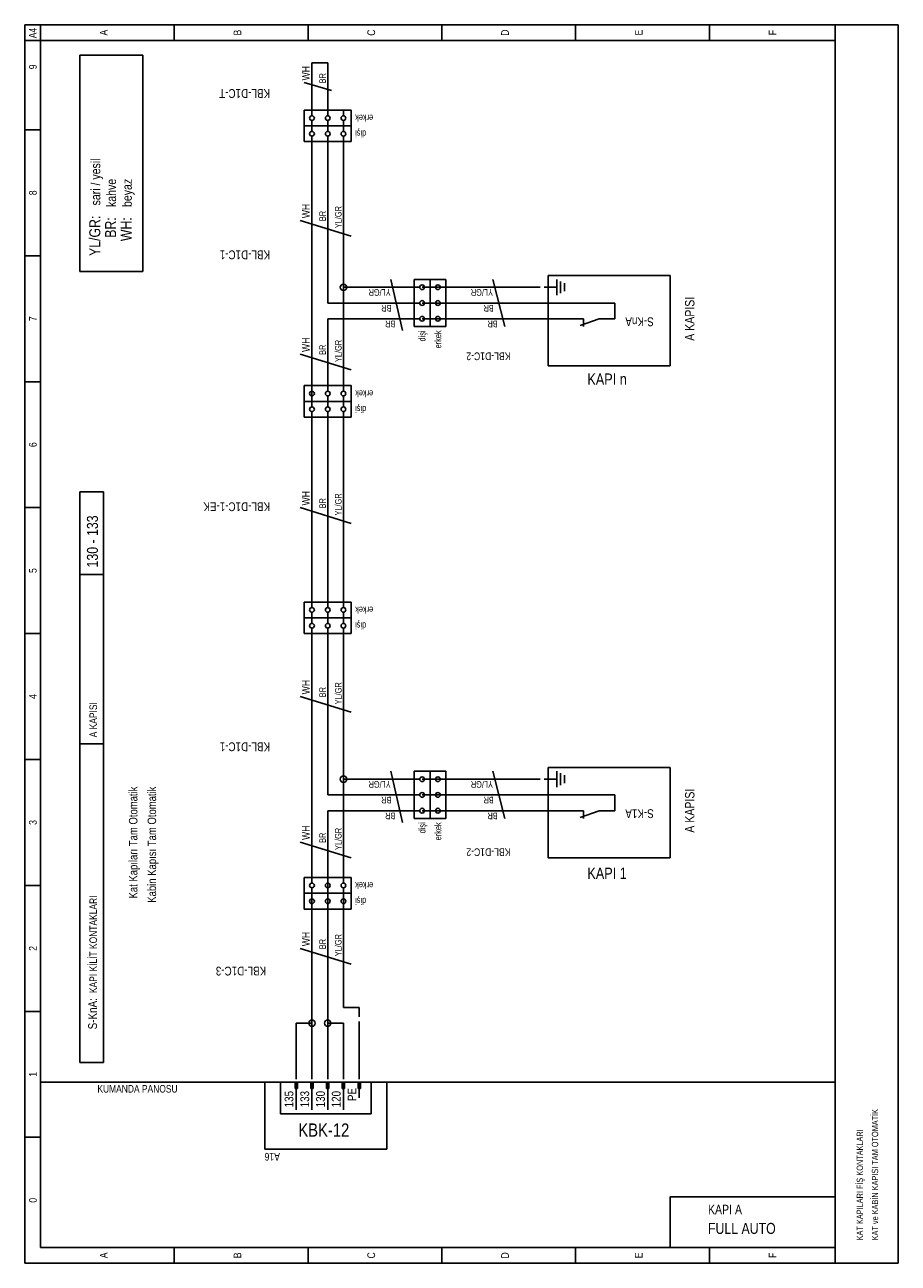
# Model space of a CAD drawing. Header units: centimetres. Extents: x 0 to 15445, y -30 to 2970.
# Tile 29 of 34: x 13354 to 14021, y 1022 to 1968. Entities that reach past the tile are written whole.
import ezdxf
from ezdxf.enums import TextEntityAlignment as Align

# ---------------------------------------------------------------- set-up
doc = ezdxf.new("R2010")
doc.units = ezdxf.units.CM
doc.layers.add('ASN-ELEKTRIK', color=3, linetype='CONTINUOUS')
doc.layers.add('ASN-ELEKTRIK-YAZI', color=4, linetype='CONTINUOUS')
doc.styles.get("Standard").update_dxf_attribs({"font": 'arial.ttf', "width": 0.8})

msp = doc.modelspace()

# ---------------------------------------------------------------- linework, layer by layer
at = {"layer": 'ASN-ELEKTRIK'}
for p, q in [((13354.2, 1022.32), (13354.2, 1968.08)), ((13354.2, 1968.08), (14021.36, 1968.08)), ((13366.22, 1034.34), (13366.22, 1968.08)), ((13468.4, 1968.08), (13468.4, 1956.05)), ((13570.57, 1968.08), (13570.57, 1956.05)), ((13672.75, 1968.08), (13672.75, 1956.05)), ((13774.93, 1956.05), (13774.93, 1968.08)), ((13877.11, 1956.05), (13877.11, 1968.08)), ((13973.28, 1022.32), (13973.28, 1968.08)), ((14021.36, 1968.08), (14021.36, 1022.32)), ((13354.2, 1956.05), (13973.28, 1956.05)), ((13396.27, 1779.64), (13396.27, 1944.93)), ((13396.27, 1944.93), (13444.35, 1944.93)), ((13444.35, 1944.93), (13444.35, 1779.64)), ((13585.6, 1938.92), (13573.58, 1938.92)), ((13573.58, 1938.92), (13573.58, 1902.86)), ((13585.6, 1938.92), (13585.6, 1902.86)), ((13567.57, 1923.89), (13588.61, 1917.88)), ((13567.57, 1890.84), (13567.57, 1902.86)), ((13567.57, 1902.86), (13603.63, 1902.86)), ((13573.58, 1902.86), (13573.58, 1898.65)), ((13585.6, 1902.86), (13585.6, 1898.65)), ((13597.62, 1902.86), (13597.62, 1898.65)), ((13603.63, 1902.86), (13603.63, 1890.84)), ((13573.58, 1895.04), (13573.58, 1890.84)), ((13585.6, 1895.04), (13585.6, 1890.84)), ((13597.62, 1895.04), (13597.62, 1890.84)), ((13366.22, 1887.83), (13354.2, 1887.83)), ((13603.63, 1890.84), (13567.57, 1890.84)), ((13567.57, 1878.81), (13567.57, 1890.84)), ((13567.57, 1890.84), (13603.63, 1890.84)), ((13573.58, 1890.84), (13573.58, 1886.63)), ((13573.58, 1883.02), (13573.58, 1878.81)), ((13585.6, 1890.84), (13585.6, 1886.63)), ((13585.6, 1883.02), (13585.6, 1878.81)), ((13597.62, 1890.84), (13597.62, 1886.63)), ((13597.62, 1883.02), (13597.62, 1878.81)), ((13603.63, 1890.84), (13603.63, 1878.81)), ((13603.63, 1878.81), (13567.57, 1878.81)), ((13573.58, 1692.49), (13573.58, 1878.81)), ((13585.6, 1878.81), (13585.6, 1755.6)), ((13597.62, 1878.81), (13597.62, 1767.62)), ((13564.56, 1818.71), (13603.63, 1806.69)), ((13366.22, 1791.66), (13354.2, 1791.66)), ((13444.35, 1779.64), (13396.27, 1779.64)), ((13633.68, 1773.63), (13642.7, 1734.56)), ((13651.72, 1737.57), (13651.72, 1773.63)), ((13651.72, 1773.63), (13663.74, 1773.63)), ((13663.74, 1737.57), (13663.74, 1773.63)), ((13663.74, 1773.63), (13675.76, 1773.63)), ((13663.74, 1773.63), (13663.74, 1737.57)), ((13675.76, 1773.63), (13675.76, 1737.57)), ((13720.84, 1737.57), (13711.82, 1773.63)), ((13847.06, 1776.64), (13753.89, 1776.64)), ((13753.89, 1776.64), (13753.89, 1707.52)), ((13760.51, 1773.63), (13760.51, 1761.61)), ((13763.51, 1772.13), (13763.51, 1763.11)), ((13766.52, 1770.63), (13766.52, 1764.62)), ((13847.06, 1707.52), (13847.06, 1776.64)), ((13651.72, 1767.62), (13597.62, 1767.62)), ((13597.62, 1767.62), (13597.62, 1692.49)), ((13651.72, 1767.62), (13655.92, 1767.62)), ((13657.73, 1767.62), (13747.88, 1767.62)), ((13663.74, 1767.62), (13667.94, 1767.62)), ((13760.51, 1767.62), (13750.89, 1767.62)), ((13651.72, 1755.6), (13585.6, 1755.6)), ((13651.72, 1755.6), (13655.92, 1755.6)), ((13657.73, 1755.6), (13747.88, 1755.6)), ((13663.74, 1755.6), (13667.94, 1755.6)), ((13729.85, 1755.6), (13804.98, 1755.6)), ((13804.98, 1743.58), (13804.98, 1755.6)), ((13651.72, 1743.58), (13585.6, 1743.58)), ((13585.6, 1743.58), (13585.6, 1692.49)), ((13651.72, 1743.58), (13655.92, 1743.58)), ((13657.73, 1743.58), (13747.88, 1743.58)), ((13663.74, 1743.58), (13667.94, 1743.58)), ((13729.85, 1743.58), (13741.87, 1743.58)), ((13747.88, 1743.58), (13774.93, 1743.58)), ((13780.94, 1743.58), (13774.93, 1743.58)), ((13792.96, 1743.58), (13778.54, 1738.33)), ((13780.94, 1743.58), (13780.94, 1737.57)), ((13792.96, 1743.58), (13798.97, 1743.58)), ((13798.97, 1743.58), (13804.98, 1743.58)), ((13663.74, 1737.57), (13651.72, 1737.57)), ((13675.76, 1737.57), (13663.74, 1737.57)), ((13564.56, 1716.53), (13603.63, 1704.51)), ((13753.89, 1707.52), (13847.06, 1707.52)), ((13366.22, 1695.49), (13354.2, 1695.49)), ((13567.57, 1680.47), (13567.57, 1692.49)), ((13567.57, 1692.49), (13603.63, 1692.49)), ((13573.58, 1692.49), (13573.58, 1688.28)), ((13573.58, 1680.47), (13573.58, 1692.49)), ((13573.58, 1684.68), (13573.58, 1680.47)), ((13585.6, 1692.49), (13585.6, 1688.28)), ((13585.6, 1684.68), (13585.6, 1680.47)), ((13597.62, 1692.49), (13597.62, 1688.28)), ((13597.62, 1684.68), (13597.62, 1680.47)), ((13603.63, 1692.49), (13603.63, 1680.47)), ((13603.63, 1680.47), (13567.57, 1680.47)), ((13567.57, 1668.45), (13567.57, 1680.47)), ((13567.57, 1680.47), (13603.63, 1680.47)), ((13573.58, 1680.47), (13573.58, 1676.26)), ((13585.6, 1680.47), (13585.6, 1676.26)), ((13597.62, 1680.47), (13597.62, 1676.26)), ((13603.63, 1680.47), (13603.63, 1668.45)), ((13603.63, 1668.45), (13567.57, 1668.45)), ((13573.58, 1672.65), (13573.58, 1668.45)), ((13573.58, 1668.45), (13573.58, 1527.2)), ((13585.6, 1672.65), (13585.6, 1668.45)), ((13585.6, 1527.2), (13585.6, 1668.45)), ((13597.62, 1672.65), (13597.62, 1668.45)), ((13597.62, 1668.45), (13597.62, 1527.2)), ((13396.27, 1175.59), (13396.27, 1611.35)), ((13396.27, 1611.35), (13414.3, 1611.35)), ((13414.3, 1611.35), (13414.3, 1175.59)), ((13366.22, 1599.33), (13354.2, 1599.33)), ((13564.56, 1599.33), (13603.63, 1587.31)), ((13414.3, 1208.65), (13414.3, 1563.26)), ((13396.27, 1548.24), (13414.3, 1548.24)), ((13567.57, 1515.18), (13567.57, 1527.2)), ((13567.57, 1527.2), (13603.63, 1527.2)), ((13573.58, 1527.2), (13573.58, 1522.99)), ((13585.6, 1527.2), (13585.6, 1522.99)), ((13597.62, 1527.2), (13597.62, 1522.99)), ((13603.63, 1527.2), (13603.63, 1515.18)), ((13603.63, 1515.18), (13567.57, 1515.18)), ((13567.57, 1503.16), (13567.57, 1515.18)), ((13567.57, 1515.18), (13603.63, 1515.18)), ((13573.58, 1519.39), (13573.58, 1515.18)), ((13573.58, 1515.18), (13573.58, 1510.97)), ((13585.6, 1519.39), (13585.6, 1515.18)), ((13585.6, 1515.18), (13585.6, 1510.97)), ((13597.62, 1519.39), (13597.62, 1515.18)), ((13597.62, 1515.18), (13597.62, 1510.97)), ((13603.63, 1515.18), (13603.63, 1503.16)), ((13573.58, 1507.37), (13573.58, 1503.16)), ((13585.6, 1507.37), (13585.6, 1503.16)), ((13597.62, 1507.37), (13597.62, 1503.16)), ((13366.22, 1503.16), (13354.2, 1503.16)), ((13603.63, 1503.16), (13567.57, 1503.16)), ((13573.58, 1316.83), (13573.58, 1503.16)), ((13585.6, 1503.16), (13585.6, 1379.94)), ((13597.62, 1503.16), (13597.62, 1391.97)), ((13564.56, 1455.08), (13603.63, 1443.05)), ((13396.27, 1419.01), (13414.3, 1419.01)), ((13366.22, 1406.99), (13354.2, 1406.99)), ((13847.06, 1400.98), (13753.89, 1400.98)), ((13753.89, 1400.98), (13753.89, 1331.86)), ((13847.06, 1331.86), (13847.06, 1400.98)), ((13651.72, 1391.97), (13597.62, 1391.97)), ((13597.62, 1391.97), (13597.62, 1316.83)), ((13633.68, 1397.98), (13642.7, 1358.91)), ((13651.72, 1361.91), (13651.72, 1397.98)), ((13651.72, 1397.98), (13663.74, 1397.98)), ((13651.72, 1391.97), (13655.92, 1391.97)), ((13657.73, 1391.97), (13747.88, 1391.97)), ((13663.74, 1361.91), (13663.74, 1397.98)), ((13663.74, 1397.98), (13675.76, 1397.98)), ((13663.74, 1397.98), (13663.74, 1361.91)), ((13663.74, 1391.97), (13667.94, 1391.97)), ((13675.76, 1397.98), (13675.76, 1361.91)), ((13720.84, 1361.91), (13711.82, 1397.98)), ((13760.51, 1391.97), (13750.89, 1391.97)), ((13760.51, 1397.98), (13760.51, 1385.96)), ((13763.51, 1396.47), (13763.51, 1387.46)), ((13766.52, 1394.97), (13766.52, 1388.96)), ((13651.72, 1379.94), (13585.6, 1379.94)), ((13651.72, 1379.94), (13655.92, 1379.94)), ((13657.73, 1379.94), (13747.88, 1379.94)), ((13663.74, 1379.94), (13667.94, 1379.94)), ((13729.85, 1379.94), (13804.98, 1379.94)), ((13804.98, 1367.92), (13804.98, 1379.94)), ((13651.72, 1367.92), (13585.6, 1367.92)), ((13585.6, 1367.92), (13585.6, 1307.82)), ((13651.72, 1367.92), (13655.92, 1367.92)), ((13663.74, 1361.91), (13651.72, 1361.91)), ((13657.73, 1367.92), (13747.88, 1367.92)), ((13663.74, 1367.92), (13667.94, 1367.92)), ((13675.76, 1361.91), (13663.74, 1361.91)), ((13729.85, 1367.92), (13741.87, 1367.92)), ((13774.93, 1367.92), (13747.88, 1367.92)), ((13780.94, 1367.92), (13774.93, 1367.92)), ((13792.96, 1367.92), (13778.54, 1362.67)), ((13780.94, 1367.92), (13780.94, 1361.91)), ((13792.96, 1367.92), (13798.97, 1367.92)), ((13798.97, 1367.92), (13804.98, 1367.92)), ((13564.56, 1343.88), (13603.63, 1331.86)), ((13753.89, 1331.86), (13847.06, 1331.86)), ((13567.57, 1304.81), (13567.57, 1316.83)), ((13567.57, 1316.83), (13603.63, 1316.83)), ((13573.58, 1316.83), (13573.58, 1312.63)), ((13585.6, 1316.83), (13585.6, 1312.63)), ((13597.62, 1316.83), (13597.62, 1312.63)), ((13603.63, 1316.83), (13603.63, 1304.81)), ((13366.22, 1310.82), (13354.2, 1310.82)), ((13573.58, 1309.02), (13573.58, 1304.81)), ((13585.6, 1309.02), (13585.6, 1304.81)), ((13597.62, 1309.02), (13597.62, 1304.81)), ((13603.63, 1304.81), (13567.57, 1304.81)), ((13567.57, 1292.79), (13567.57, 1304.81)), ((13567.57, 1304.81), (13603.63, 1304.81)), ((13573.58, 1304.81), (13573.58, 1300.61)), ((13573.58, 1304.81), (13573.58, 1205.64)), ((13573.58, 1297), (13573.58, 1292.79)), ((13585.6, 1304.81), (13585.6, 1300.61)), ((13585.6, 1304.81), (13585.6, 1205.64)), ((13585.6, 1297), (13585.6, 1292.79)), ((13597.62, 1304.81), (13597.62, 1300.61)), ((13597.62, 1304.81), (13597.62, 1217.66)), ((13597.62, 1297), (13597.62, 1292.79)), ((13603.63, 1304.81), (13603.63, 1292.79)), ((13603.63, 1292.79), (13567.57, 1292.79)), ((13564.56, 1262.74), (13603.63, 1250.72)), ((13366.22, 1214.66), (13354.2, 1214.66)), ((13597.62, 1217.66), (13609.64, 1217.66)), ((13609.64, 1214.66), (13609.64, 1217.66)), ((13609.64, 1214.66), (13609.64, 1210.45)), ((13573.58, 1205.64), (13561.56, 1205.64)), ((13561.56, 1166.57), (13561.56, 1205.64)), ((13573.58, 1166.57), (13573.58, 1205.64)), ((13597.62, 1205.64), (13585.6, 1205.64)), ((13585.6, 1166.57), (13585.6, 1205.64)), ((13597.62, 1166.57), (13597.62, 1205.64)), ((13609.64, 1206.84), (13609.64, 1202.64)), ((13609.64, 1166.57), (13609.64, 1202.64)), ((13414.3, 1175.59), (13396.27, 1175.59)), ((13561.56, 1162.97), (13561.56, 1166.57)), ((13573.58, 1162.97), (13573.58, 1166.57)), ((13585.6, 1162.97), (13585.6, 1166.57)), ((13597.62, 1162.97), (13597.62, 1166.57)), ((13609.64, 1162.97), (13609.64, 1166.57)), ((13594.62, 1160.56), (13366.22, 1160.56)), ((13537.52, 1109.47), (13537.52, 1160.56)), ((13537.52, 1160.56), (13630.68, 1160.56)), ((13549.54, 1136.52), (13549.54, 1160.56)), ((13549.54, 1160.56), (13618.66, 1160.56)), ((13560.66, 1160.56), (13562.46, 1160.56)), ((13560.66, 1155.75), (13560.66, 1160.56)), ((13560.66, 1155.75), (13562.46, 1155.75)), ((13560.96, 1155.75), (13560.96, 1160.56)), ((13561.26, 1155.75), (13561.26, 1160.56)), ((13561.56, 1151.55), (13561.56, 1160.56)), ((13561.86, 1155.75), (13561.86, 1160.56)), ((13562.16, 1155.75), (13562.16, 1160.56)), ((13562.46, 1155.75), (13562.46, 1160.56)), ((13572.68, 1160.56), (13574.48, 1160.56)), ((13572.68, 1155.75), (13572.68, 1160.56)), ((13572.68, 1155.75), (13574.48, 1155.75)), ((13572.98, 1155.75), (13572.98, 1160.56)), ((13573.28, 1155.75), (13573.28, 1160.56)), ((13573.58, 1151.55), (13573.58, 1160.56)), ((13573.88, 1155.75), (13573.88, 1160.56)), ((13574.18, 1155.75), (13574.18, 1160.56)), ((13574.48, 1155.75), (13574.48, 1160.56)), ((13584.7, 1160.56), (13586.5, 1160.56)), ((13584.7, 1155.75), (13584.7, 1160.56)), ((13584.7, 1155.75), (13586.5, 1155.75)), ((13585, 1155.75), (13585, 1160.56)), ((13585.3, 1155.75), (13585.3, 1160.56)), ((13585.6, 1151.55), (13585.6, 1160.56)), ((13585.9, 1155.75), (13585.9, 1160.56)), ((13586.2, 1155.75), (13586.2, 1160.56)), ((13586.5, 1155.75), (13586.5, 1160.56)), ((13973.28, 1160.56), (13594.62, 1160.56)), ((13596.72, 1160.56), (13598.52, 1160.56)), ((13596.72, 1155.75), (13596.72, 1160.56)), ((13596.72, 1155.75), (13598.52, 1155.75)), ((13597.02, 1155.75), (13597.02, 1160.56)), ((13597.32, 1155.75), (13597.32, 1160.56)), ((13597.62, 1151.55), (13597.62, 1160.56)), ((13597.92, 1155.75), (13597.92, 1160.56)), ((13598.22, 1155.75), (13598.22, 1160.56)), ((13598.52, 1155.75), (13598.52, 1160.56)), ((13608.74, 1160.56), (13610.54, 1160.56)), ((13608.74, 1155.75), (13608.74, 1160.56)), ((13608.74, 1155.75), (13610.54, 1155.75)), ((13609.04, 1155.75), (13609.04, 1160.56)), ((13609.34, 1155.75), (13609.34, 1160.56)), ((13609.64, 1151.55), (13609.64, 1160.56)), ((13609.94, 1155.75), (13609.94, 1160.56)), ((13610.24, 1155.75), (13610.24, 1160.56)), ((13610.54, 1155.75), (13610.54, 1160.56)), ((13618.66, 1160.56), (13618.66, 1136.52)), ((13630.68, 1160.56), (13630.68, 1109.47)), ((13561.56, 1151.55), (13561.56, 1148.54)), ((13561.56, 1139.53), (13561.56, 1148.54)), ((13573.58, 1151.55), (13573.58, 1148.54)), ((13573.58, 1139.53), (13573.58, 1148.54)), ((13585.6, 1151.55), (13585.6, 1148.54)), ((13585.6, 1139.53), (13585.6, 1148.54)), ((13597.62, 1151.55), (13597.62, 1148.54)), ((13597.62, 1139.53), (13597.62, 1148.54)), ((13609.64, 1151.55), (13609.64, 1148.54)), ((13618.66, 1136.52), (13549.54, 1136.52)), ((13366.22, 1118.49), (13354.2, 1118.49)), ((13630.68, 1109.47), (13537.52, 1109.47)), ((13366.22, 1034.34), (13973.28, 1034.34)), ((13468.4, 1034.34), (13468.4, 1022.32)), ((13570.57, 1034.34), (13570.57, 1022.32)), ((13672.75, 1034.34), (13672.75, 1022.32)), ((13774.93, 1022.32), (13774.93, 1034.34)), ((13877.11, 1022.32), (13877.11, 1034.34)), ((13973.28, 1022.32), (13973.28, 1034.34)), ((14021.36, 1022.32), (13354.2, 1022.32)), ((13991.31, 1022.32), (14021.36, 1022.32))]:
    msp.add_line(p, q, dxfattribs=at)
msp.add_lwpolyline([(13973.28, 1034.34), (13847.06, 1034.34), (13847.06, 1072.94), (13973.28, 1072.94), (13973.28, 1034.34)], dxfattribs=at)
for centre, radius in [((13573.58, 1896.85), 1.8), ((13585.6, 1896.85), 1.8), ((13597.62, 1896.85), 1.8), ((13573.58, 1884.82), 1.8), ((13585.6, 1884.82), 1.8), ((13597.62, 1884.82), 1.8), ((13597.62, 1767.62), 2.4), ((13657.73, 1767.62), 1.8), ((13669.75, 1767.62), 1.8), ((13657.73, 1755.6), 1.8), ((13669.75, 1755.6), 1.8), ((13657.73, 1743.58), 1.8), ((13669.75, 1743.58), 1.8), ((13573.58, 1686.48), 1.8), ((13585.6, 1686.48), 1.8), ((13597.62, 1686.48), 1.8), ((13573.58, 1674.46), 1.8), ((13585.6, 1674.46), 1.8), ((13597.62, 1674.46), 1.8), ((13573.58, 1521.19), 1.8), ((13585.6, 1521.19), 1.8), ((13597.62, 1521.19), 1.8), ((13573.58, 1509.17), 1.8), ((13585.6, 1509.17), 1.8), ((13597.62, 1509.17), 1.8), ((13597.62, 1391.97), 2.4), ((13657.73, 1391.97), 1.8), ((13669.75, 1391.97), 1.8), ((13657.73, 1379.94), 1.8), ((13669.75, 1379.94), 1.8), ((13657.73, 1367.92), 1.8), ((13669.75, 1367.92), 1.8), ((13573.58, 1310.82), 1.8), ((13585.6, 1310.82), 1.8), ((13597.62, 1310.82), 1.8), ((13573.58, 1298.8), 1.8), ((13585.6, 1298.8), 1.8), ((13597.62, 1298.8), 1.8), ((13573.58, 1205.64), 2.4), ((13585.6, 1205.64), 2.4)]:
    msp.add_circle(centre, radius, dxfattribs=at)

# ---------------------------------------------------------------- texts
at = {"layer": 'ASN-ELEKTRIK-YAZI', "width": 0.8}
for s, height, rotation, p in [('A4', 5.89, 90, (13363.33, 1957.74)), ('WH', 5.89, 90, (13571.9, 1925.58)), ('BR', 5.049, 90, (13584.16, 1923.29)), ('KBL-D1C-T', 6.732, 180, (13541.6, 1918.96)), ('sari / yesil', 7.2126, 90, (13411.9, 1830.13)), ('kahve', 7.213, 90, (13423.92, 1828.93)), ('beyaz', 7.213, 90, (13435.94, 1828.93)), ('WH', 5.89, 90, (13571.9, 1820.39)), ('YL/GR', 5.049, 90, (13596.18, 1812.7)), ('BR', 5.049, 90, (13584.16, 1818.11)), ('KBL-D1C-1', 6.732, 180, (13541.6, 1795.75)), ('YL/GR', 5.049, 180, (13633.68, 1766.18)), ('YL/GR', 5.049, 180, (13711.82, 1766.18)), ('BR', 5.049, 180, (13634.29, 1754.16)), ('BR', 5.049, 180, (13712.42, 1754.16)), ('BR', 5.049, 180, (13637.29, 1742.14)), ('BR', 5.049, 180, (13715.43, 1742.14)), ('WH', 5.89, 90, (13571.9, 1718.21)), ('BR', 5.049, 90, (13584.16, 1715.93)), ('YL/GR', 5.049, 90, (13596.18, 1710.52)), ('KBL-D1C-2', 5.89, 180, (13725.16, 1717.85)), ('WH', 5.89, 90, (13571.9, 1601.01)), ('YL/GR', 5.049, 90, (13596.18, 1593.32)), ('KBL-D1C-1-EK', 6.7317, 180, (13541.6, 1603.41)), ('BR', 5.049, 90, (13584.16, 1598.73)), ('130 - 133', 8.415, 90, (13410.1, 1553.65)), ('WH', 5.89, 90, (13571.9, 1456.76)), ('BR', 5.049, 90, (13584.16, 1454.47)), ('YL/GR', 5.049, 90, (13596.18, 1449.07)), ('A KAPISI', 5.77, 90, (13409.37, 1423.94)), ('KBL-D1C-1', 6.732, 180, (13541.6, 1420.09)), ('YL/GR', 5.049, 180, (13633.68, 1390.52)), ('YL/GR', 5.049, 180, (13711.82, 1390.52)), ('BR', 5.049, 180, (13634.29, 1378.5)), ('BR', 5.049, 180, (13712.42, 1378.5)), ('BR', 5.049, 180, (13637.29, 1366.48)), ('BR', 5.049, 180, (13715.43, 1366.48)), ('WH', 5.89, 90, (13571.9, 1345.56)), ('YL/GR', 5.049, 90, (13596.18, 1337.87)), ('BR', 5.049, 90, (13584.16, 1343.28)), ('KBL-D1C-2', 5.89, 180, (13725.16, 1339.19)), ('KAPI KİLİT KONTAKLARI', 5.7701, 90, (13409.37, 1228.6)), ('WH', 5.89, 90, (13571.9, 1264.42)), ('BR', 5.049, 90, (13584.16, 1262.14)), ('YL/GR', 5.049, 90, (13596.18, 1256.73)), ('KBL-D1C-3', 6.732, 180, (13538.6, 1248.8)), ('PE', 6.732, 90, (13607.48, 1146.14)), ('135', 6.732, 90, (13559.4, 1141.33)), ('133', 6.732, 90, (13571.42, 1141.33)), ('130', 6.732, 90, (13583.44, 1141.33)), ('120', 6.732, 90, (13595.46, 1141.33)), ('KAT ve KABİN KAPISI TAM OTOMATİK', 4.8084, 90, (14006.02, 1039.79)), ('KAT KAPILARI FİŞ KONTAKLARI', 4.8084, 90, (13994.44, 1039.79))]:
    msp.add_text(s, height=height, rotation=rotation, dxfattribs=at).set_placement(p)
for s, height, p in [('A', 5.89, (13417.43, 1962.07)), ('B', 5.89, (13519.61, 1962.07)), ('C', 5.89, (13621.78, 1962.07)), ('D', 5.89, (13723.96, 1962.07)), ('E', 5.89, (13826.14, 1962.07)), ('F', 5.89, (13928.32, 1962.07)), ('9', 5.89, (13363.33, 1935.91)), ('8', 5.89, (13363.33, 1839.75)), ('A KAPISI', 7.213, (13865.69, 1743.58)), ('7', 5.89, (13363.33, 1743.58)), ('6', 5.89, (13363.33, 1647.41)), ('5', 5.89, (13363.33, 1551.24)), ('4', 5.89, (13363.33, 1455.08)), ('A KAPISI', 7.213, (13865.69, 1367.92)), ('3', 5.89, (13363.33, 1358.91)), ('2', 5.89, (13363.33, 1262.74)), ('1', 5.89, (13363.33, 1166.57)), ('0', 5.89, (13363.33, 1070.41)), ('A', 5.89, (13417.43, 1028.33)), ('B', 5.89, (13519.61, 1028.33)), ('C', 5.89, (13621.78, 1028.33)), ('D', 5.89, (13723.96, 1028.33)), ('E', 5.89, (13826.14, 1028.33)), ('F', 5.89, (13928.32, 1028.33))]:
    msp.add_text(s, height=height, rotation=90, dxfattribs=at).set_placement(p, align=Align.CENTER)
for s, height, rotation, p in [('erkek', 5.049, 180, (13606.52, 1899.37)), ('dişi', 5.049, 180, (13606.52, 1887.35)), ('YL/GR:', 8.415, 90, (13411.9, 1822.32)), ('BR:', 8.415, 90, (13423.92, 1821.11)), ('WH:', 8.415, 90, (13435.94, 1821.11)), ('S-KnA', 6.732, 180, (13812.92, 1744.66)), ('dişi', 5.049, 90, (13660.25, 1734.68)), ('erkek', 5.049, 90, (13672.27, 1734.68)), ('erkek', 5.049, 180, (13606.52, 1689)), ('dişi', 5.049, 180, (13606.52, 1676.98)), ('erkek', 5.049, 180, (13606.52, 1523.72)), ('dişi', 5.049, 180, (13606.52, 1511.69)), ('Kat Kapıları Tam Otomatik', 6.4913, 90, (13440.25, 1386.32)), ('Kabin Kapısı Tam Otomatik', 6.4913, 90, (13454.51, 1386.32)), ('S-K1A', 6.732, 180, (13812.92, 1369.01)), ('dişi', 5.049, 90, (13660.25, 1359.03)), ('erkek', 5.049, 90, (13672.27, 1359.03)), ('erkek', 5.049, 180, (13606.52, 1313.35)), ('dişi', 5.049, 180, (13606.52, 1301.33)), ('S-KnA:', 6.732, 90, (13409.37, 1224.75)), ('A16', 5.89, 180, (13537.4, 1106.59))]:
    msp.add_text(s, height=height, rotation=rotation, dxfattribs=at).set_placement(p, align=Align.RIGHT)
for s, height, p in [('KAPI n', 8.655, (13798.97, 1693.12)), ('KAPI 1', 8.655, (13798.97, 1315.76)), ('KBK-12', 10.098, (13582.6, 1119))]:
    msp.add_text(s, height=height, dxfattribs=at).set_placement(p, align=Align.CENTER)
msp.add_text('KUMANDA PANOSU', height=5.7701, dxfattribs=at).set_placement((13470.92, 1152.63), align=Align.RIGHT)
for s, height, p in [('KAPI A', 7.213, (13876.04, 1059.73)), ('FULL AUTO', 8.415, (13876.04, 1044.7))]:
    msp.add_text(s, height=height, dxfattribs=at).set_placement(p)

doc.saveas('drawing.dxf')
